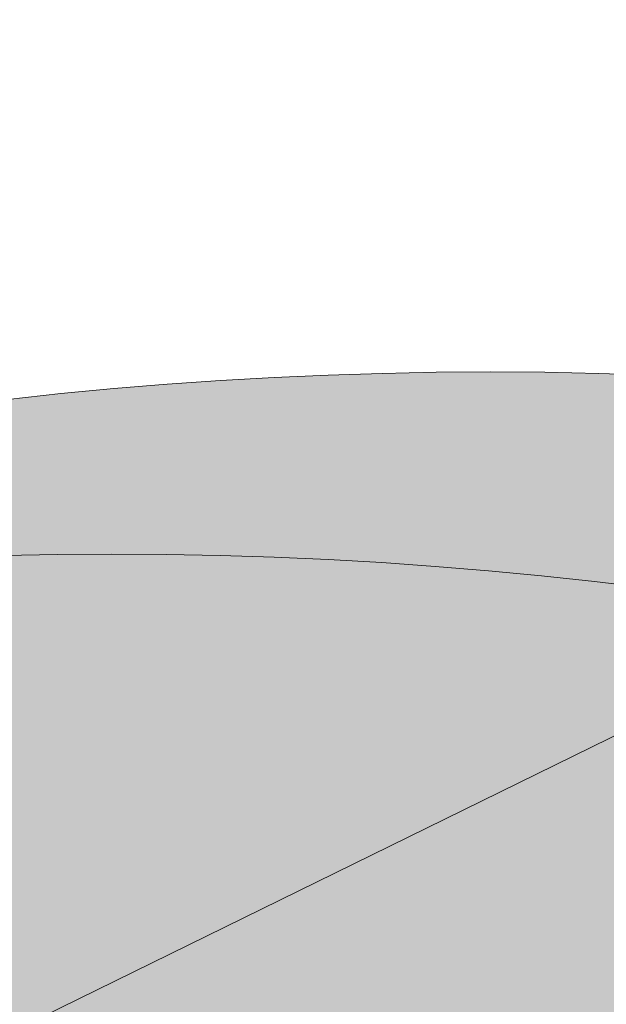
# Model space of a CAD drawing. Header units: metres. Extents: x 163628 to 167676, y 402708 to 405373.
# Tile 246 of 256: x 165487.714 to 165487.993, y 403902.826 to 403903.295. Entities that reach past the tile are written whole.
import ezdxf

# ---------------------------------------------------------------- set-up
doc = ezdxf.new("R2010")
doc.units = ezdxf.units.M
doc.layers.get('0').update_dxf_attribs({"lineweight": 25})
for name, color, linetype, lineweight in [('X-CA190022.004-UO-BGT_Ondergrond$0$GE_203_VGOHaag_Lijn_GEM', 253, 'X-CA190022.004-UO-BGT_Ondergrond$0$Heg', 9), ('X-CA190022.004-UO-BGT_Ondergrond$0$GE_401_OTDErf_Vlak_GEM', 253, 'Continuous', 9), ('X-CA190022.004-UO-BGT_Ondergrond$0$GE_479_BTDGroenvoorziening_grasenkruida_GEM', 253, 'Continuous', 9), ('X-CA190022.004-UO-DWM_Beplanting$0$B-WE-GR-BOOM-S AFKOMSTIG UIT BGT', 252, 'Continuous', 0)]:
    doc.layers.add(name, color=color, linetype=linetype, lineweight=lineweight)
doc.layers.add('X-CA190022.004-UO-DWM_Beplanting$0$B-WE-GR-BOOM-S AFKOMSTIG UIT BOMENBESTAND GEMEENTE', color=252, linetype='Continuous')
doc.linetypes.add('X-CA190022.004-UO-BGT_Ondergrond$0$Heg', pattern='A,5,-1.5,[2,dgnlstyle-meierijstad.shx,S=0.007937,R=45,X=0,Y=0],-1.5', length=8)

# ---------------------------------------------------------------- blocks, each defined once
blk = doc.blocks.new('X-CA190022.004-UO-DWM_Beplanting$0$SGR-BOOM_01-SO')
at = {"color": 0, "linetype": 'ByBlock', "lineweight": 18}
blk.add_circle((0, 0), 2, dxfattribs=at)
blk = doc.blocks.new('X-CA190022.004-UO-DWM_Beplanting$0$IMGEOBoom')
at = {"transparency": 33554457}
h = blk.add_hatch(color=256, dxfattribs=at)
h.dxf.hatch_style = 1
edge = h.paths.add_edge_path()
edge.add_arc((0, 0), 100, 0, 360)
edge = h.paths.add_edge_path(flags=17)
edge.add_arc((0, 0), 12.5, 0, 360)
at = {"xscale": 50, "yscale": 50, "zscale": 50}
blk.add_blockref('X-CA190022.004-UO-DWM_Beplanting$0$SGR-BOOM_01-SO', (0, 0), dxfattribs=at)

msp = doc.modelspace()

# ---------------------------------------------------------------- linework, layer by layer
at = {"layer": 'X-CA190022.004-UO-BGT_Ondergrond$0$GE_203_VGOHaag_Lijn_GEM'}
msp.add_line((165499.634, 403908.667), (165487.482, 403902.701), dxfattribs=at)
at = {"layer": 'X-CA190022.004-UO-BGT_Ondergrond$0$GE_401_OTDErf_Vlak_GEM', "flags": 128}
msp.add_lwpolyline([(165538.32, 403862.77), (165503.758, 403822.41), (165496.379, 403813.731), (165496.378, 403813.731), (165485.591, 403811.388), (165481.789, 403813.869), (165481.78, 403813.875), (165476.379, 403837.959), (165475.856, 403840.688), (165471.251, 403861.21), (165478.197, 403864.547), (165481.737, 403866.247), (165491.124, 403870.755), (165512.35, 403880.95), (165510.661, 403882.579), (165509.24, 403883.95), (165508.858, 403883.764), (165504.2, 403888.18), (165501.75, 403890.633), (165487.482, 403902.701), (165499.634, 403908.667)], dxfattribs=at)
at = {"layer": 'X-CA190022.004-UO-BGT_Ondergrond$0$GE_479_BTDGroenvoorziening_grasenkruida_GEM', "flags": 128}
msp.add_lwpolyline([(165524.544, 403920.283), (165499.634, 403908.667), (165487.482, 403902.701), (165501.75, 403890.633), (165504.2, 403888.18), (165503.307, 403887.747), (165502.733, 403887.468), (165468.64, 403870.919), (165469.04, 403872.87), (165470.412, 403879.566)], dxfattribs=at)

# ---------------------------------------------------------------- block references
at = {"layer": 'X-CA190022.004-UO-DWM_Beplanting$0$B-WE-GR-BOOM-S AFKOMSTIG UIT BGT', "xscale": 0.02, "yscale": 0.02, "zscale": 0.02}
msp.add_blockref('X-CA190022.004-UO-DWM_Beplanting$0$IMGEOBoom', (165487.75778, 403901.04028), dxfattribs=at)
at = {"layer": 'X-CA190022.004-UO-DWM_Beplanting$0$B-WE-GR-BOOM-S AFKOMSTIG UIT BOMENBESTAND GEMEENTE', "xscale": 0.02, "yscale": 0.02, "zscale": 0.02}
msp.add_blockref('X-CA190022.004-UO-DWM_Beplanting$0$IMGEOBoom', (165487.938, 403901.127), dxfattribs=at)

doc.saveas('drawing.dxf')
